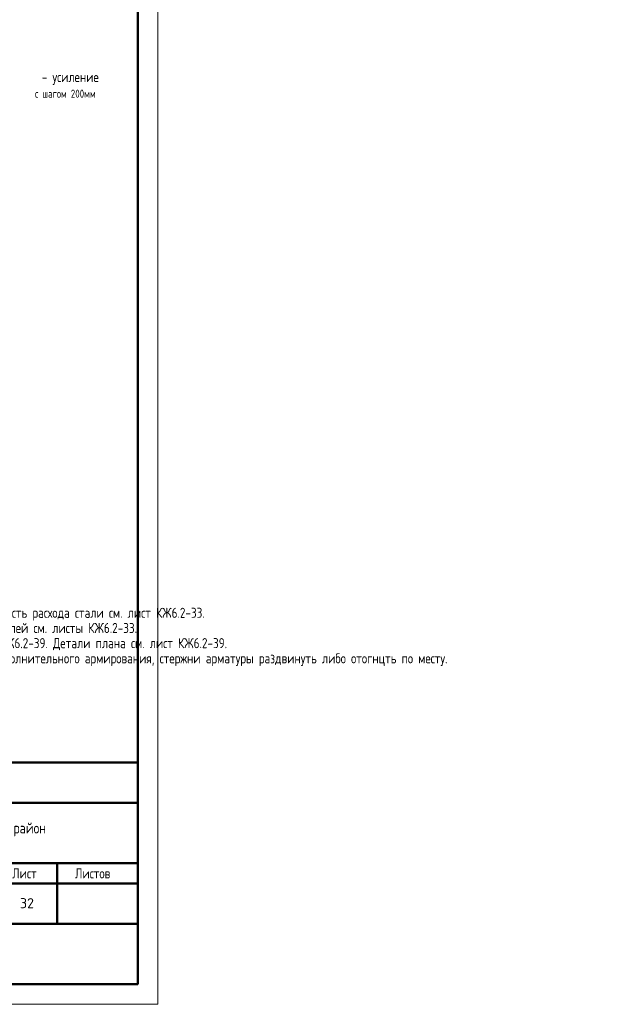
# Model space of a CAD drawing. Header units: millimetres. Extents: x 0 to 40665, y 0 to 42000.
# Tile 10 of 18: x 26268 to 40665, y 0 to 24438. Entities that reach past the tile are written whole.
import ezdxf

# ---------------------------------------------------------------- set-up
doc = ezdxf.new("R2010")
doc.units = ezdxf.units.MM
for name, color, linetype, lineweight in [('Standard', 7, 'Continuous', 25), ('Обрамление проемов стержнями', 7, 'Continuous', 25), ('Примечания', 7, 'Continuous', 25)]:
    doc.layers.add(name, color=color, linetype=linetype, lineweight=lineweight)
doc.styles.add('GOST 2.304-81', font='txt')
doc.styles.add('ISOCPEUR', font='txt')

msp = doc.modelspace()

# ---------------------------------------------------------------- linework, layer by layer
at = {"layer": 'Standard', "color": 7, "linetype": 'Continuous', "lineweight": 50, "transparency": 33554687}
for p, q in [((10700, 6000), (29200, 6000)), ((17200, 5000), (29200, 5000)), ((17200, 3500), (29200, 3500)), ((27200, 2000), (27200, 3500)), ((24200, 3000), (29200, 3000)), ((17200, 2000), (29200, 2000))]:
    msp.add_line(p, q, dxfattribs=at)
at = {"layer": 'Standard', "color": 7, "linetype": 'Continuous', "lineweight": 25, "transparency": 33554687}
for p, q in [((29200, 500), (29200, 6000)), ((10700, 500), (29200, 500)), ((10700, 500), (29200, 500)), ((10700, 500), (29200, 500))]:
    msp.add_line(p, q, dxfattribs=at)
at = {"layer": 'Standard', "color": 7, "linetype": 'Continuous', "lineweight": 13, "transparency": 33554687}
msp.add_lwpolyline([(0, 0), (29700, 0), (29700, 42000), (0, 42000), (0, 0)], close=True, dxfattribs=at)
at = {"layer": 'Standard', "color": 7, "linetype": 'Continuous', "lineweight": 50, "transparency": 33554687}
msp.add_lwpolyline([(2000, 41500), (29200, 41500), (29200, 500), (2000, 500), (2000, 41500)], close=True, dxfattribs=at)

# ---------------------------------------------------------------- texts
at = {"layer": 'Standard', "color": 7, "linetype": 'Continuous', "lineweight": 25, "transparency": 33554687, "attachment_point": 7, "style": 'GOST 2.304-81'}
for s, insert, char_height, width in [('Многоквартирный\\~жилой\\~дом\\~по\\~адресу:\\~', (20410, 4545), 270, 5717.08), ('Московская\\~область,\\~городской\\~округ\\~Звенигород,\\~район\\~', (19204, 4167), 270, 8136.21), ('«Восточный»,\\~микрорайон\\~2', (21297, 3789), 270, 3952.83), ('Лист', (26084, 3125), 250, 782.23), ('Листов', (27643, 3125), 250, 1066.5)]:
    msp.add_mtext(s, dxfattribs=dict(at, insert=insert, char_height=char_height, width=width))
at = {"layer": 'Standard', "color": 7, "linetype": 'Continuous', "lineweight": 13, "transparency": 33554687, "insert": (26450, 2510), "char_height": 250, "width": 459.38, "attachment_point": 5, "style": 'ISOCPEUR'}
msp.add_mtext('\\A1;{\\fISOCPEUR|i0|b0;\\H250.000000;\\W1.000000;\\C7;32}\\P', dxfattribs=at)
at = {"layer": 'Обрамление проемов стержнями', "color": 7, "linetype": 'Continuous', "lineweight": 13, "transparency": 33554687, "insert": (20200, 9842), "char_height": 250, "width": 20566.88, "attachment_point": 1, "line_spacing_factor": 0.903614}
msp.add_mtext('\\A1;{\\fGOST 2.304-81|i0|b0;\\H250.000000;\\W1.000000;\\C7;1. Общие указания см. листы КЖ6.2-1. Ведомость расхода стали см. лист КЖ6.2-33.}\\P{\\fGOST 2.304-81|i0|b0;\\H250.000000;\\W1.000000;\\C7;2. Спецификацию элементов, ведомость деталей см. листы КЖ6.2-33.}\\P{\\fGOST 2.304-81|i0|b0;\\H250.000000;\\W1.000000;\\C7;3. Сечения по плите перекрытия см. лист КЖ6.2-39. Детали плана см. лист КЖ6.2-39.}\\P{\\fGOST 2.304-81|i0|b0;\\H250.000000;\\W1.000000;\\C7;4. В местах попадания отверстий в зону дополнительного армирования, стержни арматуры раздвинуть либо отогнцть по месту.}\\P', dxfattribs=at)
at = {"layer": 'Примечания', "color": 7, "linetype": 'Continuous', "lineweight": 25, "transparency": 33554687, "attachment_point": 7, "style": 'GOST 2.304-81'}
for s, insert, char_height, width in [('-\\~усиление', (26817, 22821), 250, 1510.8), ('с\\~шагом\\~200мм', (26650, 22501), 200, 1648.88)]:
    msp.add_mtext(s, dxfattribs=dict(at, insert=insert, char_height=char_height, width=width))

doc.saveas('drawing.dxf')
